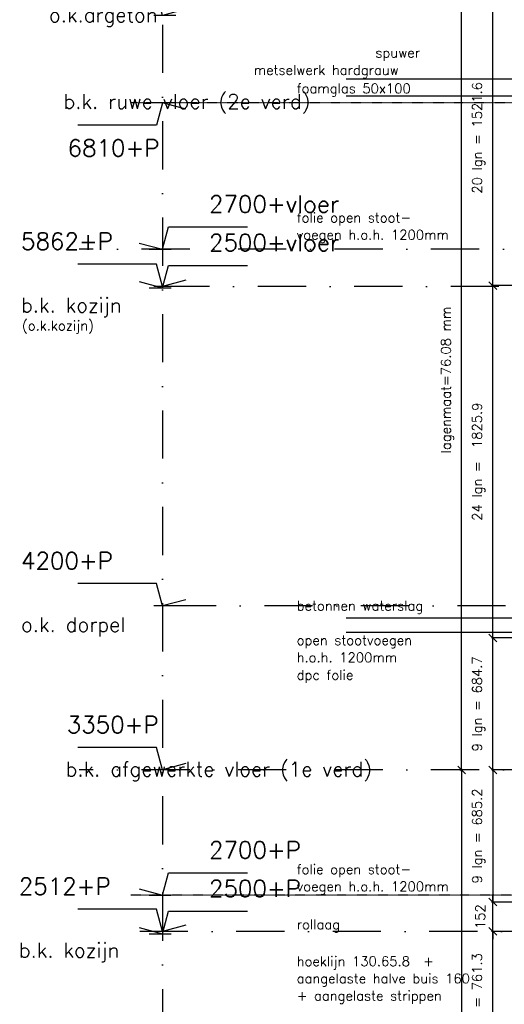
# Model space of a CAD drawing. Extents: x 0 to 297174, y -27731 to 163980.
# Tile 73 of 152: x 149574 to 152085, y 147479 to 152586. Entities that reach past the tile are written whole.
import ezdxf

# ---------------------------------------------------------------- set-up
doc = ezdxf.new("R2010")
doc.units = 0
doc.header["$LTSCALE"] = 5
doc.header["$MEASUREMENT"] = 0
doc.header["$PDMODE"] = 3
doc.header["$PDSIZE"] = 0.1
doc.linetypes.add('DASHDOT', pattern=[1, 0.5, -0.25, 0, -0.25])
doc.linetypes.add('DD1', pattern=[2.66667, 1.66667, -0.5, 0, -0.5])
doc.layers.get('0').update_dxf_attribs({"linetype": 'CONTINUOUS'})
doc.layers.get('DEFPOINTS').update_dxf_attribs({"linetype": 'CONTINUOUS'})
for name, color, linetype in [('A--M$1A-_F123-', 1, 'CONTINUOUS'), ('A--M01A1_MAATVOERING', 1, 'CONTINUOUS'), ('A--M01B1_HOOGTE_MAATV', 1, 'CONTINUOUS'), ('A--T01A-25_TEKST', 2, 'CONTINUOUS'), ('A--T01B2_HOOGTE_MAATV', 2, 'CONTINUOUS'), ('A--T01B3_HOOGTE_MAATV', 3, 'CONTINUOUS'), ('STRAMIEN', 8, 'DD1')]:
    doc.layers.add(name, color=color, linetype=linetype)
doc.styles.add('HIEMSTRA', font='romans.shx')
doc.styles.add('HOOGTEXT', font='ROMANS.shx', dxfattribs={"height": 2.5})
doc.dimstyles.get("Standard").update_dxf_attribs({"dimscale": 50, "dimtxt": 2.5, "dimasz": 2, "dimexe": 0.3, "dimexo": 0.3, "dimgap": 2, "dimtad": 1, "dimdec": 0, "dimzin": 0, "dimdsep": 46, "dimtxsty": 'HIEMSTRA', "dimblk1": 'OBLIQUE', "dimblk2": 'OBLIQUE', "dimsah": 1, "dimcen": 0.09, "dimdle": 0.3, "dimclrd": 1, "dimclre": 1, "dimclrt": 2, "dimadec": 0, "dimazin": 0, "dimtfac": 1, "dimtdec": 4, "dimtix": 1, "dimtmove": 2, "dimatfit": 3, "dimldrblk": 'OBLIQUE', "dimfxl": 0, "dimtvp": 625, "dimtolj": 1, "dimtzin": 0, "dimarcsym": 0})

# ---------------------------------------------------------------- blocks, each defined once
blk = doc.blocks.new('HOOGTEP')
at = {"layer": 'A--M01A1_MAATVOERING'}
for p, q in [((0, 0), (0.62, 2.33)), ((0.62, 2.33), (8.79, 2.33)), ((-2.41, 0.65), (0, 0))]:
    blk.add_line(p, q, dxfattribs=at)
at = {"layer": 'A--M01B1_HOOGTE_MAATV'}
blk.add_line((-1.38, 0), (0.91, 0), dxfattribs=at)
at = {"layer": 'A--T01B2_HOOGTE_MAATV', "style": 'HOOGTEXT', "flags": 4}
blk.add_attdef('TEKST', (1.84, -0.67), '', height=1.5, dxfattribs=at)
at = {"layer": 'A--T01B3_HOOGTE_MAATV', "style": 'HOOGTEXT', "flags": 4}
blk.add_attdef('HOOGTE', (1.67, 3.82), '', height=1.75, dxfattribs=at)
blk = doc.blocks.new('_OBLIQUE')
at = {"color": 0, "linetype": 'ByBlock'}
blk.add_line((-0.5, -0.5), (0.5, 0.5), dxfattribs=at)
blk = doc.blocks.new('*D750')
at = {"layer": 'A--M$1A-_F123-', "color": 1, "lineweight": -2, "ltscale": 10}
for p, q in [((152273.3, 151207.2), (152020, 151207.2)), ((152026, 149373.9), (152026, 151213.2)), ((152273.3, 149379.9), (152020, 149379.9))]:
    blk.add_line(p, q, dxfattribs=at)
at = {"layer": 'DEFPOINTS', "color": 0, "ltscale": 10}
for p in [(152026, 151207.2), (152279.3, 151207.2), (152279.3, 149379.9)]:
    blk.add_point(p, dxfattribs=at)
at = {"layer": 'A--M$1A-_F123-', "color": 1, "lineweight": -2, "ltscale": 10, "xscale": 40, "yscale": 40, "zscale": 40}
for p, rotation in [((152026, 151207.2), 90), ((152026, 149379.9), 270)]:
    blk.add_blockref('_OBLIQUE', p, dxfattribs=dict(at, rotation=rotation))
at = {"layer": 'A--M$1A-_F123-', "color": 2, "ltscale": 10, "insert": (151952.7, 150293.5), "char_height": 50, "attachment_point": 5, "rotation": 90, "style": 'HIEMSTRA'}
blk.add_mtext('\\A1;24 lgn =  1825.9', dxfattribs=at)
blk = doc.blocks.new('*D751')
at = {"layer": 'A--M$1A-_F123-', "color": 1, "lineweight": -2, "ltscale": 10}
for p, q in [((152273.3, 152739.3), (152020, 152739.3)), ((152026, 151201.2), (152026, 152745.3)), ((152273.3, 151207.2), (152020, 151207.2))]:
    blk.add_line(p, q, dxfattribs=at)
at = {"layer": 'DEFPOINTS', "color": 0, "ltscale": 10}
for p in [(152026, 152739.3), (152279.3, 152739.3), (152279.3, 151207.2)]:
    blk.add_point(p, dxfattribs=at)
at = {"layer": 'A--M$1A-_F123-', "color": 1, "lineweight": -2, "ltscale": 10, "xscale": 40, "yscale": 40, "zscale": 40}
for p, rotation in [((152026, 152739.3), 90), ((152026, 151207.2), 270)]:
    blk.add_blockref('_OBLIQUE', p, dxfattribs=dict(at, rotation=rotation))
at = {"layer": 'A--M$1A-_F123-', "color": 2, "ltscale": 10, "insert": (151952.7, 151973.2), "char_height": 50, "attachment_point": 5, "rotation": 90, "style": 'HIEMSTRA'}
blk.add_mtext('\\A1;20 lgn = 1521.6', dxfattribs=at)
blk = doc.blocks.new('*D757')
at = {"layer": 'A--M$1A-_F123-', "color": 1, "lineweight": -2, "ltscale": 10}
for p, q in [((152308, 147857.4), (152020, 147857.4)), ((152026, 147090.1), (152026, 147863.4)), ((152273.3, 147096.1), (152020, 147096.1))]:
    blk.add_line(p, q, dxfattribs=at)
at = {"layer": 'DEFPOINTS', "color": 0, "ltscale": 10}
for p in [(152026, 147857.4), (152314, 147857.4), (152279.3, 147096.1)]:
    blk.add_point(p, dxfattribs=at)
at = {"layer": 'A--M$1A-_F123-', "color": 1, "lineweight": -2, "ltscale": 10, "xscale": 40, "yscale": 40, "zscale": 40}
for p, rotation in [((152026, 147857.4), 90), ((152026, 147096.1), 270)]:
    blk.add_blockref('_OBLIQUE', p, dxfattribs=dict(at, rotation=rotation))
at = {"layer": 'A--M$1A-_F123-', "color": 2, "ltscale": 10, "insert": (151952.7, 147476.8), "char_height": 50, "attachment_point": 5, "rotation": 90, "style": 'HIEMSTRA'}
blk.add_mtext('\\A1;10 lgn = 761.3', dxfattribs=at)
blk = doc.blocks.new('*D758')
at = {"layer": 'A--M$1A-_F123-', "color": 1, "lineweight": -2, "ltscale": 10}
for p, q in [((152026, 148009.7), (152026, 148049.7)), ((152315.8, 148009.7), (152020, 148009.7)), ((152026, 147857.4), (152026, 148009.7)), ((152308, 147857.4), (152020, 147857.4)), ((152026, 147857.4), (152026, 147817.4))]:
    blk.add_line(p, q, dxfattribs=at)
at = {"layer": 'DEFPOINTS', "color": 0, "ltscale": 10}
for p in [(152026, 148009.7), (152321.8, 148009.7), (152314, 147857.4)]:
    blk.add_point(p, dxfattribs=at)
at = {"layer": 'A--M$1A-_F123-', "color": 1, "lineweight": -2, "ltscale": 10, "xscale": 40, "yscale": 40, "zscale": 40}
for p, rotation in [((152026, 148009.7), 270), ((152026, 147857.4), 90)]:
    blk.add_blockref('_OBLIQUE', p, dxfattribs=dict(at, rotation=rotation))
at = {"layer": 'A--M$1A-_F123-', "color": 2, "ltscale": 10, "insert": (151961, 147933.6), "char_height": 50, "attachment_point": 5, "rotation": 90, "style": 'HIEMSTRA'}
blk.add_mtext('\\A1;152', dxfattribs=at)
blk = doc.blocks.new('*D759')
at = {"layer": 'A--M$1A-_F123-', "color": 1, "lineweight": -2, "ltscale": 10}
for p, q in [((152273.3, 148695.2), (152020, 148695.2)), ((152026, 148701.2), (152026, 148003.7)), ((152308, 148009.7), (152020, 148009.7))]:
    blk.add_line(p, q, dxfattribs=at)
at = {"layer": 'DEFPOINTS', "color": 0, "ltscale": 10}
for p in [(152279.3, 148695.2, 0), (152026, 148009.7), (152314, 148009.7)]:
    blk.add_point(p, dxfattribs=at)
at = {"layer": 'A--M$1A-_F123-', "color": 1, "lineweight": -2, "ltscale": 10, "xscale": 40, "yscale": 40, "zscale": 40}
for p, rotation in [((152026, 148695.2), 90), ((152026, 148009.7), 270)]:
    blk.add_blockref('_OBLIQUE', p, dxfattribs=dict(at, rotation=rotation))
at = {"layer": 'A--M$1A-_F123-', "color": 2, "ltscale": 10, "insert": (151952.7, 148352.4), "char_height": 50, "attachment_point": 5, "rotation": 90, "style": 'HIEMSTRA'}
blk.add_mtext('\\A1;9 lgn = 685.2', dxfattribs=at)
blk = doc.blocks.new('*D760')
at = {"layer": 'A--M$1A-_F123-', "color": 1, "lineweight": -2, "ltscale": 10}
for p, q in [((152308, 149379.9), (152020, 149379.9)), ((152026, 148689.2), (152026, 149385.9)), ((152273.3, 148695.2), (152020, 148695.2))]:
    blk.add_line(p, q, dxfattribs=at)
at = {"layer": 'DEFPOINTS', "color": 0, "ltscale": 10}
for p in [(152026, 149379.9), (152314, 149379.9, 0), (152279.3, 148695.2, 0)]:
    blk.add_point(p, dxfattribs=at)
at = {"layer": 'A--M$1A-_F123-', "color": 1, "lineweight": -2, "ltscale": 10, "xscale": 40, "yscale": 40, "zscale": 40}
for p, rotation in [((152026, 149379.9), 90), ((152026, 148695.2), 270)]:
    blk.add_blockref('_OBLIQUE', p, dxfattribs=dict(at, rotation=rotation))
at = {"layer": 'A--M$1A-_F123-', "color": 2, "ltscale": 10, "insert": (151952.7, 149037.5), "char_height": 50, "attachment_point": 5, "rotation": 90, "style": 'HIEMSTRA'}
blk.add_mtext('\\A1;9 lgn = 684.7', dxfattribs=at)
blk = doc.blocks.new('*D762')
at = {"layer": 'A--M$1A-_F123-', "color": 1, "linetype": 'Continuous', "lineweight": -2, "ltscale": 10}
for p, q in [((151854.2, 152739.3), (151870.4, 152739.3)), ((151864.4, 148689.2), (151864.4, 152745.3)), ((151854.2, 148695.2), (151870.4, 148695.2))]:
    blk.add_line(p, q, dxfattribs=at)
at = {"layer": 'DEFPOINTS', "color": 0, "linetype": 'Continuous', "ltscale": 10}
for p in [(151848.2, 152739.3), (151864.4, 152739.3), (151848.2, 148695.2)]:
    blk.add_point(p, dxfattribs=at)
at = {"layer": 'A--M$1A-_F123-', "color": 1, "linetype": 'Continuous', "lineweight": -2, "ltscale": 10, "xscale": 40, "yscale": 40, "zscale": 40}
for p, rotation in [((151864.4, 152739.3), 90), ((151864.4, 148695.2), 270)]:
    blk.add_blockref('_OBLIQUE', p, dxfattribs=dict(at, rotation=rotation))
at = {"layer": 'A--M$1A-_F123-', "color": 3, "linetype": 'Continuous', "ltscale": 10, "insert": (151791.1, 150717.2), "char_height": 50, "attachment_point": 5, "rotation": 90, "style": 'HIEMSTRA'}
blk.add_mtext('\\A1;lagenmaat=76.08 mm', dxfattribs=at)
blk = doc.blocks.new('*D763')
at = {"layer": 'A--M$1A-_F123-', "color": 1, "linetype": 'Continuous', "lineweight": -2, "ltscale": 10}
for p, q in [((151864.4, 148701.2), (151864.4, 145110.8)), ((151858.4, 145116.8), (151858.4, 145116.8))]:
    blk.add_line(p, q, dxfattribs=at)
at = {"layer": 'DEFPOINTS', "color": 0, "linetype": 'Continuous', "ltscale": 10}
for p in [(151864.4, 148695.2, 0), (151864.4, 145116.8), (151864.4, 145116.8)]:
    blk.add_point(p, dxfattribs=at)
at = {"layer": 'A--M$1A-_F123-', "color": 1, "linetype": 'Continuous', "lineweight": -2, "ltscale": 10, "xscale": 40, "yscale": 40, "zscale": 40}
for p, rotation in [((151864.4, 148695.2), 90), ((151864.4, 145116.8), 270)]:
    blk.add_blockref('_OBLIQUE', p, dxfattribs=dict(at, rotation=rotation))
at = {"layer": 'A--M$1A-_F123-', "color": 3, "linetype": 'Continuous', "ltscale": 10, "insert": (151790.9, 146906), "char_height": 50, "attachment_point": 5, "rotation": 90, "style": 'HIEMSTRA'}
blk.add_mtext('\\A1;\\fRomanS|b0|i0|c0|p0;lagenmaat=76.13 mm', dxfattribs=at)

msp = doc.modelspace()

# ---------------------------------------------------------------- linework, layer by layer
at = {"layer": 'A--T01A-25_TEKST'}
for p, q in [((151265.8, 152278.5), (152619.1, 152278.5)), ((151265.8, 152190.7), (152619.1, 152190.7)), ((151265.9, 149483.9), (152243.5, 149483.9)), ((151265.9, 149409.9), (152526.3, 149409.9, 0))]:
    msp.add_line(p, q, dxfattribs=at)
at = {"layer": 'STRAMIEN', "linetype": 'DASHDOT', "ltscale": 100}
for p, q in [((150314.3, 160061.2), (150314.3, 143024.4)), ((166458.5, 151395.2, -0.1), (149883, 151395.2)), ((156058.8, 151202.2), (150314.3, 151202.2)), ((156093.2, 149545.2, 0), (150314.3, 149545.2, 0)), ((166458.5, 148695.2, -0.1), (149883, 148695.2)), ((160948.3, 147856.8), (150148.7, 147856.8))]:
    msp.add_line(p, q, dxfattribs=at)
at = {"layer": 'STRAMIEN', "linetype": 'DASHDOT'}
for p, q in [((166450.7, 152155.2), (150148.7, 152155.2)), ((160948.3, 148045.2), (150148.7, 148045.2))]:
    msp.add_line(p, q, dxfattribs=at)

# ---------------------------------------------------------------- block references
ref = msp.add_blockref('HOOGTEP', (150314.3, 152607.2), dxfattribs=dict(xscale=-50, yscale=50, zscale=50))
ref.add_attrib('TEKST', 'o.k.argeton', (149725.8, 152573.6), dxfattribs={"layer": 'A--T01B2_HOOGTE_MAATV', "height": 75, "style": 'HOOGTEXT', "flags": 4})
ref.add_attrib('HOOGTE', '7262+P', (149580.6, 152798.1), dxfattribs={"layer": 'A--T01B3_HOOGTE_MAATV', "height": 87.5, "style": 'HOOGTEXT', "flags": 4})
ref = msp.add_blockref('HOOGTEP', (150314.3, 152155.2), dxfattribs=dict(xscale=50, yscale=50, zscale=50, rotation=180))
ref.add_attrib('TEKST', 'b.k. ruwe vloer (2e verd)', (149800.8, 152124.4), dxfattribs={"layer": 'A--T01B2_HOOGTE_MAATV', "height": 75, "style": 'HOOGTEXT', "flags": 4})
ref.add_attrib('HOOGTE', '6810+P', (149822.3, 151876.7), dxfattribs={"layer": 'A--T01B3_HOOGTE_MAATV', "height": 87.5, "style": 'HOOGTEXT', "flags": 4})
ref = msp.add_blockref('HOOGTEP', (150314.3, 151395.2), dxfattribs=dict(xscale=50, yscale=50, zscale=50))
ref.add_attrib('HOOGTE', '2700+vloer', (150555.2, 151586.1), dxfattribs={"layer": 'A--T01B3_HOOGTE_MAATV', "height": 87.5, "style": 'HOOGTEXT', "flags": 4})
ref = msp.add_blockref('HOOGTEP', (150314.3, 151202.2), dxfattribs=dict(xscale=-50, yscale=50, zscale=50))
ref.add_attrib('TEKST', 'b.k. kozijn', (149580.9, 151068.1), dxfattribs={"layer": 'A--T01B2_HOOGTE_MAATV', "height": 75, "style": 'HOOGTEXT', "flags": 4})
ref.add_attrib('HOOGTE', '5862+P', (149580.9, 151393.1), dxfattribs={"layer": 'A--T01B3_HOOGTE_MAATV', "height": 87.5, "style": 'HOOGTEXT', "flags": 4})
ref = msp.add_blockref('HOOGTEP', (150314.3, 151195.2), dxfattribs=dict(xscale=50, yscale=50, zscale=50))
ref.add_attrib('HOOGTE', '2500+vloer', (150555.2, 151386.1), dxfattribs={"layer": 'A--T01B3_HOOGTE_MAATV', "height": 87.5, "style": 'HOOGTEXT', "flags": 4})
ref = msp.add_blockref('HOOGTEP', (150314.3, 149545.2, 0), dxfattribs=dict(xscale=-50, yscale=50, zscale=50))
ref.add_attrib('TEKST', 'o.k. dorpel', (149580.9, 149411.1, 0), dxfattribs={"layer": 'A--T01B2_HOOGTE_MAATV', "height": 75, "style": 'HOOGTEXT', "flags": 4})
ref.add_attrib('HOOGTE', '4200+P', (149580.9, 149736.1, 0), dxfattribs={"layer": 'A--T01B3_HOOGTE_MAATV', "height": 87.5, "style": 'HOOGTEXT', "flags": 4})
ref = msp.add_blockref('HOOGTEP', (150314.3, 148695.2), dxfattribs=dict(xscale=-50, yscale=50, zscale=50))
ref.add_attrib('TEKST', 'b.k. afgewerkte vloer (1e verd)', (149811.6, 148661.6), dxfattribs={"layer": 'A--T01B2_HOOGTE_MAATV', "height": 75, "style": 'HOOGTEXT', "flags": 4})
ref.add_attrib('HOOGTE', '3350+P', (149818.1, 148886.1), dxfattribs={"layer": 'A--T01B3_HOOGTE_MAATV', "height": 87.5, "style": 'HOOGTEXT', "flags": 4})
ref = msp.add_blockref('HOOGTEP', (150314.3, 148045.2), dxfattribs=dict(xscale=50, yscale=50, zscale=50))
ref.add_attrib('HOOGTE', '2700+P', (150555.2, 148236.1), dxfattribs={"layer": 'A--T01B3_HOOGTE_MAATV', "height": 87.5, "style": 'HOOGTEXT', "flags": 4})
ref = msp.add_blockref('HOOGTEP', (150314.3, 147856.8), dxfattribs=dict(xscale=-50, yscale=50, zscale=50))
ref.add_attrib('TEKST', 'b.k. kozijn', (149569.2, 147722.7), dxfattribs={"layer": 'A--T01B2_HOOGTE_MAATV', "height": 75, "style": 'HOOGTEXT', "flags": 4})
ref.add_attrib('HOOGTE', '2512+P', (149569.2, 148047.7), dxfattribs={"layer": 'A--T01B3_HOOGTE_MAATV', "height": 87.5, "style": 'HOOGTEXT', "flags": 4})
ref = msp.add_blockref('HOOGTEP', (150314.3, 147845.2), dxfattribs=dict(xscale=50, yscale=50, zscale=50))
ref.add_attrib('HOOGTE', '2500+P', (150555.2, 148036.1), dxfattribs={"layer": 'A--T01B3_HOOGTE_MAATV', "height": 87.5, "style": 'HOOGTEXT', "flags": 4})

# ---------------------------------------------------------------- texts
at = {"layer": 'A--T01A-25_TEKST', "style": 'HIEMSTRA'}
for s, p in [('spuwer', (151417.5, 152389.3)), ('metselwerk hardgrauw', (150786.9, 152299.5)), ('foamglas 50x100', (151009.4, 152204.4)), ('folie open stoot-', (151009.5, 151534.6)), ('voegen h.o.h. 1200mm', (151009.5, 151445.4)), ('(o.k.kozijn)', (149585.8, 150974.4)), ('betonnen waterslag', (151009.5, 149521.2)), ('open stootvoegen', (151009.5, 149342.8)), ('h.o.h. 1200mm', (151009.5, 149253.5)), ('dpc folie', (151009.5, 149162.6)), ('folie open stoot-', (151009.5, 148154.7)), ('voegen h.o.h. 1200mm', (151009.5, 148065.5)), ('rollaag', (151009.5, 147868.4)), ('hoeklijn 130.65.8  + ', (151009.5, 147677.4)), ('aangelaste halve buis 160', (151009.5, 147588.2)), ('+ aangelaste strippen', (151009.5, 147499))]:
    msp.add_text(s, height=50, dxfattribs=at).set_placement(p)

# ---------------------------------------------------------------- dimensions: what is measured, and where the dimension line sits
at = {"layer": 'A--M$1A-_F123-', "linetype": 'Continuous'}
for base, p1, p2, text, picture, middle in [((151864.4, 152739.3, 0), (151848.2, 148695.2, 0), (151848.2, 152739.3, 0), 'lagenmaat=76.08 mm', '*D762', (151791.1, 150717.2, 0)), ((151864.4, 145116.8), (151864.4, 148695.2, 0), (151864.4, 145116.8), '\\fRomanS|b0|i0|c0|p0;lagenmaat=76.13 mm', '*D763', (151790.9, 146906))]:
    dim = msp.add_linear_dim(base=base, p1=p1, p2=p2, angle=90, text=text, dimstyle='Standard', override={"dimscale": 20, "dimclrt": 3}, dxfattribs=at)
    dim.commit()
    dim.dimension.update_dxf_attribs({"geometry": picture, "text_midpoint": middle})
at = {"layer": 'A--M$1A-_F123-'}
for base, p1, p2, text, picture, middle in [((152026, 152739.3), (152279.3, 151207.2), (152279.3, 152739.3), '20 lgn = 1521.6', '*D751', (151952.7, 151973.2)), ((152026, 151207.2), (152279.3, 149379.9), (152279.3, 151207.2), '24 lgn =  1825.9', '*D750', (151952.7, 150293.5)), ((152026, 149379.9), (152279.3, 148695.2, 0), (152314, 149379.9, 0), '9 lgn = 684.7', '*D760', (151952.7, 149037.5)), ((152026, 148009.7), (152279.3, 148695.2, 0), (152314, 148009.7), '9 lgn = 685.2', '*D759', (151952.7, 148352.4)), ((152026, 147857.4), (152279.3, 147096.1), (152314, 147857.4), '10 lgn = 761.3', '*D757', (151952.7, 147476.8))]:
    dim = msp.add_linear_dim(base=base, p1=p1, p2=p2, angle=270, text=text, dimstyle='Standard', override={"dimscale": 20}, dxfattribs=at)
    dim.commit()
    dim.dimension.update_dxf_attribs({"geometry": picture, "text_midpoint": middle})
dim = msp.add_linear_dim(base=(152026, 148009.7), p1=(152314, 147857.4), p2=(152321.8, 148009.7), angle=270, dimstyle='Standard', override={"dimscale": 20}, dxfattribs=at)
dim.commit()
dim.dimension.update_dxf_attribs({"geometry": '*D758', "text_midpoint": (151961, 147933.6)})

doc.saveas('drawing.dxf')
